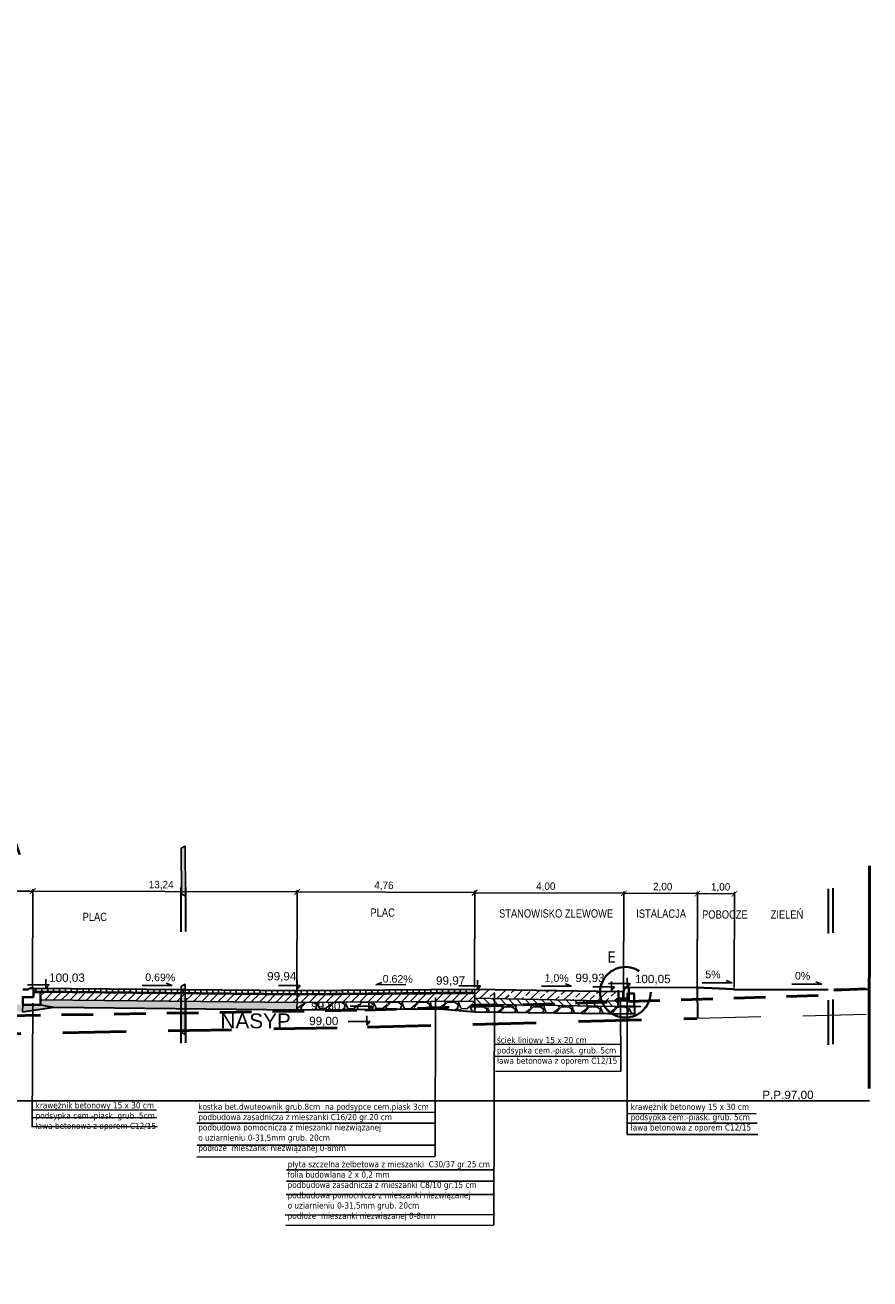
# Model space of a CAD drawing. Extents: x 8014 to 6635291, y -5609 to 5765892.
# Tile 133 of 158: x 6601991 to 6602014, y 5732695 to 5732728. Entities that reach past the tile are written whole.
import ezdxf
from ezdxf.enums import TextEntityAlignment as Align

# ---------------------------------------------------------------- set-up
doc = ezdxf.new("R2010")
doc.units = 0
doc.header["$PDSIZE"] = 0.75
doc.linetypes.add('ACAD_ISO03W100', pattern=[30, 12, -18])
doc.linetypes.add('DGN Style 2', pattern=[0.710087, 0.426052, -0.284035])
doc.layers.get('0').update_dxf_attribs({"linetype": 'CONTINUOUS'})
doc.layers.get('Defpoints').update_dxf_attribs({"linetype": 'CONTINUOUS'})
doc.layers.add('1', color=7, linetype='CONTINUOUS')
doc.layers.add('a_zieleń', color=80, linetype='CONTINUOUS')
doc.layers.add('LSEC_____233', color=7, linetype='CONTINUOUS', lineweight=5)
doc.styles.add('Arial', font='arial.ttf')
doc.styles.add('Style-SWISSLT_1250', font='SWISSLT_1250.shx')
doc.linetypes.add('ZIGZAG', pattern='A,0.00254,-5.08,[131,ltypeshp.shx,S=5.08,R=0,X=-5.08,Y=0],-10.16,[131,ltypeshp.shx,S=5.08,R=180,X=5.08,Y=0],-5.08', length=20.32254)
doc.dimstyles.new('KKK', dxfattribs={"dimscale": 0.5, "dimtxt": 0.4, "dimasz": 0.3, "dimexe": 0.1, "dimexo": 0.1, "dimgap": 0.1, "dimtad": 1, "dimtoh": 1, "dimtxsty": 'Standard', "dimblk": 'ARCHTICK', "dimcen": 2.5, "dimadec": 0, "dimazin": 0, "dimtfac": 1, "dimtix": 1, "dimtmove": 0, "dimatfit": 0, "dimldrblk": 'OBLIQUE', "dimfxl": 1, "dimarcsym": 0})
pattern_1 = [(228.01279, (6602010.10078, 5732783.77715), (-6.096, -6.858), [0.1025164, -10.149145]), (184.96974, (6602010.0322, 5732783.70095), (9.143999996, 0.762000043), [0.1759214, -17.4162147]), (132.510447, (6602009.85694, 5732783.68571), (7.620000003, -8.381999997), [0.1240445, -12.280417]), (267.27369, (6602009.55976, 5732783.49521), (0.762000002, 15.24), [0.1602014, -15.859931]), (292.833654, (6602009.55214, 5732783.33519), (-3.81, 9.144), [0.15709, -15.5519423]), (357.27369, (6602009.6131, 5732783.19041), (-15.24, 0.762000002), [0.1602014, -15.859931]), (37.69424, (6602009.77312, 5732783.18279), (-9.9059999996, -7.6200000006), [0.211858, -20.9739346]), (72.25533, (6602009.94076, 5732783.31233), (5.334000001, 16.7639999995), [0.200016, -19.801577]), (121.429566, (6602010.00172, 5732783.50283), (-6.096000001, 9.906), [0.160744, -15.9136637]), (175.23636, (6602009.9179, 5732783.63999), (8.382, -0.762), [0.183514, -8.992181]), (222.397438, (6602009.73502, 5732783.65523), (-9.144, -8.382), [0.2373234, -23.495032]), (138.814075, (6602010.31414, 5732783.48759), (-5.334, 4.572), [0.0810014, -8.01917]), (171.469234, (6602010.25318, 5732783.54093), (9.906, -1.523999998), [0.1541046, -15.2563917]), (225, (6602010.1008, 5732783.5638), (-1e-16, -0.762), [0.107763, -0.969868]), (203.19859, (6602010.04744, 5732783.65523), (3.81, 1.524), [0.0580324, -5.745187]), (291.80141, (6602009.9941, 5732783.63237), (-0.762, 2.286), [0.0820697, -4.021426]), (30.96376, (6602010.02458, 5732783.55617), (2.286, 1.524), [0.133296, -4.3098894]), (161.56505, (6602010.13888, 5732783.62475), (1.524, -0.762), [0.096386, -2.3132694]), (16.38954, (6602009.55214, 5732783.63237), (7.62, 2.286), [0.1350264, -13.367648]), (70.346176, (6602009.68168, 5732783.67047), (-3.048, -8.382), [0.1132797, -11.2146647]), (293.19859, (6602010.13888, 5732783.77715), (-1.524, 3.81), [0.116064, -5.687155]), (343.61046, (6602010.1846, 5732783.67047), (-7.62, 2.286), [0.1350264, -13.367648]), (339.44395, (6602009.55214, 5732783.15993), (-3.81, 1.524), [0.1302106, -6.38032]), (294.77514, (6602009.67406, 5732783.11421), (-3.810000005, 8.381999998), [0.1091016, -10.801078]), (66.80141, (6602010.1465, 5732783.01515), (1.524, 3.81), [0.116064, -5.687155]), (17.354025, (6602010.19222, 5732783.12183), (-9.906, -3.048), [0.127735, -12.645713]), (69.44395, (6602009.77312, 5732783.01515), (-1.524, -3.81), [0.065105, -6.4454256]), (101.30993, (6602010.10078, 5732783.01515), (-0.762, 3.048), [0.0388544, -3.8465985]), (165.96376, (6602010.09316, 5732783.05325), (2.286, -0.762), [0.15709, -2.9847164]), (186.009006, (6602009.94076, 5732783.09135), (7.62, 0.762), [0.14558, -14.4124095]), (303.69007, (6602010.02458, 5732783.4876), (-0.762, 1.524), [0.109897, -2.637533]), (353.157227, (6602010.08554, 5732783.39615), (12.954, -1.523999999), [0.191867, -18.9948027]), (60.9454, (6602010.27604, 5732783.37329), (-3.048, -5.334), [0.0784525, -7.7668177]), (90, (6602010.31414, 5732783.4419), (-0.762, 0.762), [0.04572, -0.71628]), (120.25644, (6602009.92552, 5732783.11421), (3.048, -5.334), [0.10586, -10.480182]), (48.01279, (6602009.87218, 5732783.20565), (6.096, 6.858), [0.205033, -10.0466287]), (0, (6602010.00934, 5732783.35805), (0.762, 0.762), [0.19812, -0.56388]), (325.304846, (6602010.20746, 5732783.35805), (7.620000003, -5.333999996), [0.120483, -11.927795]), (254.0546, (6602010.30652, 5732783.28947), (-0.762, -3.048), [0.110949, -5.436495]), (207.645975, (6602010.27604, 5732783.18279), (-14.478, -7.619999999), [0.1806435, -17.8837393]), (175.42608, (6602010.11602, 5732783.09897), (-9.906, 0.762), [0.191109, -18.919754])]

# ---------------------------------------------------------------- blocks, each defined once
blk = doc.blocks.new('_ArchTick')
at = {"color": 0, "linetype": 'ByBlock', "const_width": 0.15}
blk.add_lwpolyline([(-0.5, -0.5), (0.5, 0.5)], dxfattribs=at)
blk = doc.blocks.new('*D768')
at = {"color": 0, "lineweight": -2}
for p, q in [((6601986.219, 5732702.408), (6601986.227, 5732705.016)), ((6601991.212, 5732704.95), (6601986.227, 5732704.966)), ((6601991.204, 5732702.373), (6601991.212, 5732705))]:
    blk.add_line(p, q, dxfattribs=at)
at = {"layer": 'Defpoints', "color": 0, "linetype": 'ByBlock', "lineweight": -2}
for p in [(6601986.227, 5732704.966), (6601986.219, 5732702.358), (6601991.204, 5732702.323)]:
    blk.add_point(p, dxfattribs=at)
at = {"color": 0, "lineweight": -2, "xscale": 0.15, "yscale": 0.15, "zscale": 0.15}
for p, rotation in [((6601986.227, 5732704.966), 179.8192895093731), ((6601991.212, 5732704.95), 359.8192895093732)]:
    blk.add_blockref('_ArchTick', p, dxfattribs=dict(at, rotation=rotation))
at = {"color": 0, "linetype": 'ByBlock', "lineweight": 9, "insert": (6601988.601, 5732705.125), "char_height": 0.2, "attachment_point": 5, "rotation": 359.8193}
blk.add_mtext('5,00', dxfattribs=at)
blk = doc.blocks.new('_Oblique')
at = {"color": 0, "linetype": 'ByBlock', "lineweight": -2}
blk.add_line((-0.5, -0.5), (0.5, 0.5), dxfattribs=at)
blk = doc.blocks.new('*D769')
at = {"color": 0, "lineweight": -2}
for p, q in [((6601991.204, 5732702.373), (6601991.212, 5732705.003)), ((6601998.332, 5732704.93), (6601991.212, 5732704.953)), ((6601998.324, 5732702.271), (6601998.332, 5732704.98))]:
    blk.add_line(p, q, dxfattribs=at)
at = {"layer": 'Defpoints', "color": 0, "linetype": 'ByBlock', "lineweight": -2}
for p in [(6601991.212, 5732704.953), (6601991.204, 5732702.323), (6601998.323, 5732702.221)]:
    blk.add_point(p, dxfattribs=at)
at = {"color": 0, "lineweight": -2, "xscale": 0.15, "yscale": 0.15, "zscale": 0.15}
for p, rotation in [((6601991.212, 5732704.953), 179.8192895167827), ((6601998.332, 5732704.93), 359.8192895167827)]:
    blk.add_blockref('_ArchTick', p, dxfattribs=dict(at, rotation=rotation))
at = {"color": 0, "linetype": 'ByBlock', "lineweight": 9, "insert": (6601994.67, 5732705.108), "char_height": 0.2, "attachment_point": 5, "rotation": 359.8193}
blk.add_mtext('13,24', dxfattribs=at)
blk = doc.blocks.new('*D770')
at = {"color": 0, "lineweight": -2}
for p, q in [((6601998.324, 5732702.271), (6601998.332, 5732704.978)), ((6602003.114, 5732704.913), (6601998.332, 5732704.928)), ((6602003.106, 5732702.359), (6602003.114, 5732704.963))]:
    blk.add_line(p, q, dxfattribs=at)
at = {"layer": 'Defpoints', "color": 0, "linetype": 'ByBlock', "lineweight": -2}
for p in [(6601998.332, 5732704.928), (6601998.323, 5732702.221), (6602003.106, 5732702.309)]:
    blk.add_point(p, dxfattribs=at)
at = {"color": 0, "lineweight": -2, "xscale": 0.15, "yscale": 0.15, "zscale": 0.15}
for p, rotation in [((6601998.332, 5732704.928), 179.819289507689), ((6602003.114, 5732704.913), 359.819289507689)]:
    blk.add_blockref('_ArchTick', p, dxfattribs=dict(at, rotation=rotation))
at = {"color": 0, "linetype": 'ByBlock', "lineweight": 9, "insert": (6602000.668, 5732705.087), "char_height": 0.2, "attachment_point": 5, "rotation": 359.8193}
blk.add_mtext('4,76', dxfattribs=at)
blk = doc.blocks.new('*D771')
at = {"color": 0, "lineweight": -2}
for p, q in [((6602003.106, 5732702.359), (6602003.114, 5732704.955)), ((6602003.114, 5732704.905), (6602007.134, 5732704.892)), ((6602007.125, 5732702.254), (6602007.134, 5732704.942))]:
    blk.add_line(p, q, dxfattribs=at)
at = {"layer": 'Defpoints', "color": 0, "linetype": 'ByBlock', "lineweight": -2}
for p in [(6602007.134, 5732704.892), (6602003.106, 5732702.309), (6602007.125, 5732702.204)]:
    blk.add_point(p, dxfattribs=at)
at = {"color": 0, "lineweight": -2, "xscale": 0.15, "yscale": 0.15, "zscale": 0.15}
for p, rotation in [((6602003.114, 5732704.905), 179.8192895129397), ((6602007.134, 5732704.892), 359.8192895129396)]:
    blk.add_blockref('_ArchTick', p, dxfattribs=dict(at, rotation=rotation))
at = {"color": 0, "linetype": 'ByBlock', "lineweight": 9, "insert": (6602005.028, 5732705.065), "char_height": 0.2, "attachment_point": 5, "rotation": 359.8193}
blk.add_mtext('4,00', dxfattribs=at)
blk = doc.blocks.new('*D772')
at = {"color": 0, "lineweight": -2}
for p, q in [((6602007.125, 5732702.254), (6602007.134, 5732704.942)), ((6602009.114, 5732704.886), (6602007.134, 5732704.892)), ((6602009.106, 5732702.253), (6602009.115, 5732704.936))]:
    blk.add_line(p, q, dxfattribs=at)
at = {"layer": 'Defpoints', "color": 0, "linetype": 'ByBlock', "lineweight": -2}
for p in [(6602007.134, 5732704.892), (6602007.125, 5732702.204), (6602009.106, 5732702.203)]:
    blk.add_point(p, dxfattribs=at)
at = {"color": 0, "lineweight": -2, "xscale": 0.15, "yscale": 0.15, "zscale": 0.15}
for p, rotation in [((6602007.134, 5732704.892), 179.8192895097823), ((6602009.114, 5732704.886), 359.8192895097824)]:
    blk.add_blockref('_ArchTick', p, dxfattribs=dict(at, rotation=rotation))
at = {"color": 0, "linetype": 'ByBlock', "lineweight": 9, "insert": (6602008.177, 5732705.055), "char_height": 0.2, "attachment_point": 5, "rotation": 359.8193}
blk.add_mtext('2,00', dxfattribs=at)
blk = doc.blocks.new('*U684')
at = {"layer": 'LSEC_____233', "color": 7, "linetype": 'Continuous', "lineweight": -3}
for p, q in [((0.238, -0.019), (0.142, 0.019)), ((-0.238, -0.019), (0.238, -0.019))]:
    blk.add_line(p, q, dxfattribs=at)
blk = doc.blocks.new('*U685')
at = {"layer": 'LSEC_____233', "color": 7, "linetype": 'Continuous', "lineweight": -3}
for p, q in [((0.238, -0.019), (0.142, 0.019)), ((-0.238, -0.019), (0.238, -0.019))]:
    blk.add_line(p, q, dxfattribs=at)
blk = doc.blocks.new('*U688')
at = {"layer": 'LSEC_____233', "color": 7, "linetype": 'Continuous', "lineweight": -3}
for p, q in [((0.238, -0.019), (0.142, 0.019)), ((-0.238, -0.019), (0.238, -0.019))]:
    blk.add_line(p, q, dxfattribs=at)
blk = doc.blocks.new('*U703')
at = {"layer": 'LSEC_____233', "color": 7, "linetype": 'Continuous', "lineweight": -3}
for p, q in [((0.238, -0.019), (0.142, 0.019)), ((-0.238, -0.019), (0.238, -0.019))]:
    blk.add_line(p, q, dxfattribs=at)
blk = doc.blocks.new('A$C511C2857')
h = blk.add_hatch()
h.set_pattern_fill('ANSI31', color=256, scale=0.5)
h.set_pattern_definition([(45, (-4121.0912, -3291.1054), (-1.122532, 1.122532), [])])
h.paths.add_polyline_path([(-13, -2), (-15, 0), (-15, -20), (0, -20), (0, 0), (-2, -2), (-2, -18), (-13, -18)])
for p, q in [((-13, -18), (-13, -2)), ((-2, -18), (-13, -18)), ((-2, -2), (-2, -18))]:
    blk.add_line(p, q)
blk.add_lwpolyline([(-15, 0), (0, 0), (0, -20), (-15, -20)], close=True)
at = {"flags": 128}
for points in [[(-13, -2), (-15, 0)], [(-2, -2), (0, 0)]]:
    blk.add_lwpolyline(points, dxfattribs=at)
blk = doc.blocks.new('*D780')
at = {"color": 0, "lineweight": -2}
for p, q in [((6602009.104, 5732702.399), (6602009.112, 5732704.934)), ((6602010.114, 5732704.88), (6602009.112, 5732704.884)), ((6602010.106, 5732702.354), (6602010.114, 5732704.93))]:
    blk.add_line(p, q, dxfattribs=at)
at = {"layer": 'Defpoints', "color": 0, "linetype": 'ByBlock', "lineweight": -2}
for p in [(6602009.112, 5732704.884), (6602009.104, 5732702.349), (6602010.106, 5732702.304)]:
    blk.add_point(p, dxfattribs=at)
at = {"color": 0, "lineweight": -2, "xscale": 0.15, "yscale": 0.15, "zscale": 0.15}
for p, rotation in [((6602009.112, 5732704.884), 179.8192895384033), ((6602010.114, 5732704.88), 359.8192895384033)]:
    blk.add_blockref('_ArchTick', p, dxfattribs=dict(at, rotation=rotation))
at = {"color": 0, "linetype": 'ByBlock', "lineweight": 9, "insert": (6602009.737, 5732705.048), "char_height": 0.2, "attachment_point": 5, "rotation": 359.8193}
blk.add_mtext('1,00', dxfattribs=at)
blk = doc.blocks.new('*U710')
at = {"layer": 'LSEC_____233', "color": 7, "linetype": 'Continuous', "lineweight": -3}
for p, q in [((0.238, -0.019), (0.142, 0.019)), ((-0.238, -0.019), (0.238, -0.019))]:
    blk.add_line(p, q, dxfattribs=at)

msp = doc.modelspace()

# ---------------------------------------------------------------- hatches: boundary and pattern name
at = {"lineweight": -3, "true_color": 0xffffff}
h = msp.add_hatch(color=7, dxfattribs=at)
h.dxf.hatch_style = 1
h.paths.add_polyline_path([(6601995.209, 5732706.111), (6601995.319, 5732706.165), (6601995.322, 5732704.812), (6601995.214, 5732704.875)])
h = msp.add_hatch(color=7, dxfattribs=at)
h.dxf.hatch_style = 1
h.paths.add_polyline_path([(6601995.205, 5732702.385), (6601995.315, 5732702.439), (6601995.319, 5732701.086), (6601995.21, 5732701.148)])
at = {"lineweight": -3}
h = msp.add_hatch(dxfattribs=at)
h.set_pattern_fill('ANSI31', color=256, scale=0.05, angle=45)
h.set_pattern_definition([(90, (6602009.55214, 5732783.01515), (-0.15875, 0), [])])
h.paths.add_polyline_path([(6601972.142, 5732702.108), (6601981.254, 5732702.338), (6601981.246, 5732702.27), (6601972.166, 5732702.032)])
h.paths.add_polyline_path([(6601991.231, 5732702.339), (6601998.326, 5732702.275), (6601998.328, 5732702.18), (6601991.232, 5732702.255)])
h.paths.add_polyline_path([(6601998.326, 5732702.275), (6602003.115, 5732702.309), (6602003.114, 5732702.225), (6601998.328, 5732702.18)])
h.paths.add_polyline_path([(6601967.172, 5732702.198), (6601972.034, 5732702.124), (6601972.035, 5732702.036), (6601967.169, 5732702.115)])
h = msp.add_hatch(dxfattribs=at)
h.set_pattern_fill('ANSI31', color=256, scale=0.05)
h.set_pattern_definition([(45, (6601903.61679, 5732729.04226), (-0.1122532, 0.1122532), [])])
h.paths.add_polyline_path([(6601998.328, 5732701.95), (6601998.329, 5732701.978), (6601998.328, 5732702.154), (6601991.421, 5732702.228), (6601991.42, 5732702.184), (6601991.427, 5732702.023), (6601998.327, 5732701.95)])
h.paths.add_polyline_path([(6602003.115, 5732702.079), (6602003.114, 5732702.124), (6602003.115, 5732702.193), (6601998.328, 5732702.154), (6601998.328, 5732701.95), (6601998.371, 5732701.95), (6601998.471, 5732701.951), (6602003.115, 5732701.988)])
h = msp.add_hatch(dxfattribs=at)
h.set_pattern_fill('ANSI33', color=256, scale=0.05, angle=358.1963)
h.set_pattern_definition([(43.1963, (6601926.06517, 5732731.50433), (-0.2173288, 0.2314616), []), (43.1963, (6601926.28957, 5732731.49726), (-0.2173288, 0.2314616), [0.15875, -0.079375])])
h.paths.add_polyline_path([(6602006.974, 5732702.124), (6602006.974, 5732702.161), (6602006.975, 5732702.244), (6602006.866, 5732702.244), (6602003.115, 5732702.309), (6602003.114, 5732702.063), (6602006.975, 5732701.989), (6602006.975, 5732702.073)])
h = msp.add_hatch(dxfattribs=at)
h.set_pattern_fill('GRAVEL', color=256, scale=0.03)
h.set_pattern_definition(pattern_1)
h.paths.add_polyline_path([(6601980.783, 5732701.82), (6601981.06, 5732701.881), (6601981.063, 5732702.021), (6601972.211, 5732701.8), (6601972.213, 5732701.714), (6601972.214, 5732701.675), (6601972.217, 5732701.606), (6601980.684, 5732701.805)])
h.paths.add_polyline_path([(6601980.684, 5732701.805), (6601981.542, 5732701.697), (6601981.542, 5732701.885), (6601981.06, 5732701.881)])
h.paths.add_polyline_path([(6601990.94, 5732701.692), (6601990.938, 5732701.794), (6601990.941, 5732701.887), (6601986.232, 5732701.955), (6601981.542, 5732701.885), (6601981.542, 5732701.697), (6601986.23, 5732701.731), (6601990.899, 5732701.702)])
h.paths.add_polyline_path([(6601991.782, 5732701.819), (6601990.937, 5732701.698), (6601990.941, 5732701.887), (6601991.424, 5732701.882)])
h.paths.add_polyline_path([(6601998.326, 5732701.768), (6601998.324, 5732701.826), (6601998.328, 5732701.95), (6601991.427, 5732702.023), (6601991.424, 5732701.882), (6601991.603, 5732701.843), (6601991.782, 5732701.819), (6601998.326, 5732701.75)])
h.paths.add_polyline_path([(6601971.889, 5732701.667), (6601971.89, 5732701.717), (6601971.89, 5732701.807), (6601967.208, 5732701.886), (6601967.21, 5732701.798), (6601966.884, 5732701.798), (6601966.883, 5732701.675), (6601971.894, 5732701.608)])
h = msp.add_hatch(dxfattribs=at)
h.set_pattern_fill('GRAVEL', color=256, scale=0.03)
h.set_pattern_definition([(228.01279, (6601904.165427, 5732729.80426), (-6.096, -6.858), [0.1025164, -10.149145]), (184.96974, (6601904.096847, 5732729.72806), (9.143999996, 0.762000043), [0.1759214, -17.4162147]), (132.510447, (6601903.921587, 5732729.71282), (7.620000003, -8.381999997), [0.1240445, -12.280417]), (267.27369, (6601903.624407, 5732729.52232), (0.762000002, 15.24), [0.1602014, -15.859931]), (292.833654, (6601903.616787, 5732729.3623), (-3.81, 9.144), [0.15709, -15.5519423]), (357.27369, (6601903.677747, 5732729.21752), (-15.24, 0.762000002), [0.1602014, -15.859931]), (37.69424, (6601903.837767, 5732729.2099), (-9.9059999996, -7.6200000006), [0.211858, -20.9739346]), (72.255328, (6601904.005407, 5732729.33944), (5.3340000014, 16.7639999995), [0.200016, -19.801577]), (121.429566, (6601904.066367, 5732729.52994), (-6.096000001, 9.906), [0.160744, -15.9136637]), (175.23636, (6601903.98255, 5732729.6671), (8.382, -0.762), [0.183514, -8.992181]), (222.397438, (6601903.799667, 5732729.68234), (-9.1439999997, -8.3820000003), [0.2373234, -23.4950318]), (138.814075, (6601904.37879, 5732729.5147), (-5.334, 4.572), [0.0810014, -8.01917]), (171.469234, (6601904.317827, 5732729.56804), (9.906, -1.523999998), [0.1541046, -15.2563917]), (225, (6601904.16543, 5732729.5909), (-1e-16, -0.762), [0.107763, -0.969868]), (203.19859, (6601904.11209, 5732729.68234), (3.81, 1.524), [0.0580324, -5.7451867]), (291.80141, (6601904.05875, 5732729.65948), (-0.762, 2.286), [0.0820697, -4.021426]), (30.96376, (6601904.08923, 5732729.58328), (2.286, 1.524), [0.133296, -4.3098894]), (161.56505, (6601904.20353, 5732729.65186), (1.524, -0.762), [0.096386, -2.3132694]), (16.38954, (6601903.616787, 5732729.65948), (7.62, 2.286), [0.1350264, -13.367648]), (70.346176, (6601903.746327, 5732729.69758), (-3.048, -8.382), [0.1132797, -11.2146647]), (293.19859, (6601904.20353, 5732729.80426), (-1.524, 3.81), [0.116064, -5.687155]), (343.61046, (6601904.249247, 5732729.69758), (-7.62, 2.286), [0.1350264, -13.367648]), (339.44395, (6601903.61679, 5732729.18704), (-3.81, 1.524), [0.1302106, -6.3803203]), (294.77514, (6601903.738707, 5732729.14132), (-3.810000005, 8.381999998), [0.1091016, -10.801078]), (66.80141, (6601904.21115, 5732729.04226), (1.524, 3.81), [0.116064, -5.687155]), (17.354025, (6601904.256867, 5732729.14894), (-9.906, -3.048), [0.127735, -12.645713]), (69.44395, (6601903.83777, 5732729.04226), (-1.524, -3.81), [0.0651053, -6.4454256]), (101.30993, (6601904.16543, 5732729.04226), (-0.762, 3.048), [0.0388544, -3.8465985]), (165.96376, (6601904.1578, 5732729.08036), (2.286, -0.762), [0.15709, -2.9847164]), (186.009006, (6601904.005407, 5732729.11846), (7.62, 0.762), [0.14558, -14.4124095]), (303.69007, (6601904.08923, 5732729.5147), (-0.762, 1.524), [0.109897, -2.637533]), (353.157227, (6601904.150187, 5732729.42326), (12.954, -1.523999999), [0.191867, -18.9948027]), (60.9454, (6601904.34069, 5732729.4004), (-3.048, -5.334), [0.0784525, -7.7668177]), (90, (6601904.3788, 5732729.469), (-0.762, 0.762), [0.04572, -0.71628]), (120.25644, (6601903.990167, 5732729.14132), (3.048, -5.334), [0.10586, -10.480182]), (48.01279, (6601903.936827, 5732729.23276), (6.096, 6.858), [0.205033, -10.0466287]), (0, (6601904.074, 5732729.38516), (0.762, 0.762), [0.19812, -0.56388]), (325.304846, (6601904.272107, 5732729.38516), (7.620000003, -5.333999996), [0.120483, -11.927795]), (254.0546, (6601904.37117, 5732729.31658), (-0.762, -3.048), [0.1109487, -5.436495]), (207.645975, (6601904.340687, 5732729.2099), (-14.478000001, -7.619999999), [0.1806435, -17.8837393]), (175.42608, (6601904.180667, 5732729.12608), (-9.906, 0.762), [0.191109, -18.919754])])
h.paths.add_polyline_path([(6602003.117, 5732701.698), (6602003.116, 5732701.906), (6602003.115, 5732701.988), (6601998.328, 5732701.95), (6601998.324, 5732701.826), (6601998.326, 5732701.768), (6601998.326, 5732701.75), (6602002.173, 5732701.776)])
h = msp.add_hatch(dxfattribs=at)
h.set_pattern_fill('ANSI31', color=256, scale=0.05, angle=88.1963)
h.set_pattern_definition([(133.1963, (6601926.06517, 5732731.50433), (-0.11573078, -0.10866438), [])])
h.paths.add_polyline_path([(6602006.972, 5732701.86), (6602006.976, 5732701.897), (6602006.974, 5732701.919), (6602006.974, 5732701.991), (6602003.112, 5732702.064), (6602003.113, 5732701.907), (6602006.534, 5732701.85), (6602006.894, 5732701.847)])
h = msp.add_hatch(dxfattribs=at)
h.set_pattern_fill('GRAVEL', color=256, scale=0.03)
h.set_pattern_definition(pattern_1)
h.paths.add_polyline_path([(6602007.415, 5732701.754), (6602007.415, 5732701.798), (6602007.412, 5732701.844), (6602006.974, 5732701.843), (6602003.113, 5732701.907), (6602003.117, 5732701.698), (6602007.414, 5732701.641), (6602007.415, 5732701.696)])
at = {"layer": 'a_zieleń', "transparency": 33554687}
h = msp.add_hatch(dxfattribs=at)
h.set_pattern_fill('ANSI31', color=256, scale=2, angle=0.5416)
h.set_pattern_definition([(45.54155787, (6600987.53512, 5732094.77134), (-0.1784396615, 0.175097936), [])])
edge = h.paths.add_edge_path()
edge.add_line((6601184.523, 5731785.715), (6601184.767, 5731785.473))
edge.add_line((6601184.767, 5731785.473), (6601208.79, 5731802.27))
edge.add_line((6601208.79, 5731802.27), (6601211.05, 5731814.48))
edge.add_line((6601211.05, 5731814.48), (6601142.151, 5731813.823))
edge.add_arc((6601143.698, 5731819.102), 5.501, 253.6603, 270.5475)
edge.add_line((6601143.751, 5731813.601), (6601191.034, 5731814.053))
edge.add_arc((6601191.122, 5731812.113), 1.942, 359.8374, 92.594, ccw=False)
edge.add_line((6601193.063, 5731812.108), (6601193.074, 5731811.004))
edge.add_line((6601193.074, 5731811.004), (6601197.383, 5731811.045))
edge.add_line((6601197.383, 5731811.045), (6601197.425, 5731806.621))
edge.add_line((6601197.425, 5731806.621), (6601199.732, 5731806.642))
edge.add_line((6601199.732, 5731806.642), (6601199.803, 5731799.171))
edge.add_line((6601199.803, 5731799.171), (6601197.516, 5731797.165))
edge.add_line((6601197.516, 5731797.165), (6601194.216, 5731797.133))
edge.add_line((6601194.216, 5731797.133), (6601194.251, 5731793.47))
edge.add_arc((6601191.538, 5731793.658), 2.72, 281.0894, 356.0358, ccw=False)
edge.add_line((6601192.061, 5731790.989), (6601185.152, 5731786.156))
edge.add_arc((71774552.687, -87417922.681), 113685689.918, 124.97904394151, 124.97904432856)
h.paths.add_polyline_path([(6601204.906, 5731809.178), (6601202.577, 5731808.579), (6601203.741, 5731808.879)], flags=16)

# ---------------------------------------------------------------- linework, layer by layer
at = {"linetype": 'ACAD_ISO03W100', "lineweight": 50, "ltscale": 0.5}
msp.add_line((6602013.743, 5732705.631), (6602013.74, 5732698.429), dxfattribs=at)
at = {"linetype": 'ACAD_ISO03W100', "lineweight": 30, "ltscale": 0.1}
for p, q in [((6601995.198, 5732705.049), (6601995.198, 5732699.481)), ((6601995.325, 5732705.066), (6601995.325, 5732699.498)), ((6602012.633, 5732705.009), (6602012.633, 5732699.441)), ((6602012.761, 5732705.026), (6602012.761, 5732699.458))]:
    msp.add_line(p, q, dxfattribs=at)
at = {"lineweight": -3}
for p, q in [((6601991.566, 5732702.574), (6601991.566, 5732702.325)), ((6601998.328, 5732702.559), (6601998.328, 5732702.31)), ((6602003.187, 5732702.55), (6602003.187, 5732702.301)), ((6602007.303, 5732702.464), (6602006.718, 5732702.464)), ((6602006.797, 5732702.519), (6602006.797, 5732702.269)), ((6602007.217, 5732702.613), (6602007.217, 5732702.364)), ((6602007.217, 5732702.364), (6602007.303, 5732702.464)), ((6601991.651, 5732702.425), (6601991.067, 5732702.425)), ((6601991.566, 5732702.325), (6601991.651, 5732702.425)), ((6601998.414, 5732702.409), (6601997.829, 5732702.409)), ((6601998.328, 5732702.31), (6601998.414, 5732702.409)), ((6602003.273, 5732702.4), (6602002.688, 5732702.4)), ((6602003.187, 5732702.301), (6602003.273, 5732702.4)), ((6602006.882, 5732702.369), (6602006.298, 5732702.369)), ((6602006.797, 5732702.269), (6602006.882, 5732702.369)), ((6602006.975, 5732702.283), (6602006.975, 5732701.809)), ((6602007.124, 5732702.372), (6602007.124, 5732701.99)), ((6602000.347, 5732701.846), (6601999.763, 5732701.846)), ((6602000.262, 5732701.996), (6602000.262, 5732701.746)), ((6602000.262, 5732701.746), (6602000.347, 5732701.846)), ((6602007.586, 5732701.844), (6602006.906, 5732701.844)), ((6602000.293, 5732701.441), (6601999.709, 5732701.441)), ((6602000.208, 5732701.591), (6602000.208, 5732701.342)), ((6602000.208, 5732701.342), (6602000.293, 5732701.441)), ((6601960.688, 5732699.289), (6602013.751, 5732699.3))]:
    msp.add_line(p, q, dxfattribs=at)
at = {"lineweight": 40}
for p, q in [((6601991.085, 5732702.299), (6601990.94, 5732702.299)), ((6601991.23, 5732702.097), (6601990.942, 5732702.097)), ((6601991.128, 5732702.339), (6601991.085, 5732702.299)), ((6601991.23, 5732702.339), (6601991.128, 5732702.339)), ((6601991.23, 5732702.097), (6601991.23, 5732702.339))]:
    msp.add_line(p, q, dxfattribs=at)
at = {"lineweight": 30}
for p, q in [((6601991.23, 5732702.339), (6601998.329, 5732702.275)), ((6601998.329, 5732702.275), (6602003.117, 5732702.31)), ((6602003.115, 5732702.309), (6602006.975, 5732702.244)), ((6602007.267, 5732702.355), (6602009.091, 5732702.358)), ((6602009.102, 5732702.354), (6602009.11, 5732701.524)), ((6601990.937, 5732701.698), (6601991.782, 5732701.819)), ((6601991.782, 5732701.819), (6601998.322, 5732701.749)), ((6601998.322, 5732701.749), (6602002.169, 5732701.779)), ((6602002.169, 5732701.779), (6602003.117, 5732701.698)), ((6602007.414, 5732701.846), (6602007.414, 5732701.641)), ((6602003.117, 5732701.698), (6602007.414, 5732701.641))]:
    msp.add_line(p, q, dxfattribs=at)
at = {"linetype": 'DGN Style 2', "lineweight": 50, "ltscale": 2}
for p, q in [((6602000.155, 5732701.746), (6602012.6, 5732702.146)), ((6602012.784, 5732702.285), (6602013.746, 5732702.325)), ((6601972.106, 5732701.3), (6602000.155, 5732701.746))]:
    msp.add_line(p, q, dxfattribs=at)
for p, q in [((6602003.651, 5732702.188), (6602003.627, 5732695.961)), ((6602007.222, 5732702.209), (6602007.218, 5732698.397)), ((6601991.209, 5732701.931), (6601991.191, 5732698.603)), ((6602002.062, 5732702.085), (6602002.053, 5732697.81)), ((6602007.041, 5732702.003), (6602007.047, 5732700.1)), ((6602007.044, 5732700.82), (6602003.656, 5732700.827)), ((6602007.059, 5732700.498), (6602003.668, 5732700.499)), ((6602007.047, 5732700.1), (6602003.675, 5732700.094)), ((6601994.548, 5732699.049), (6601991.189, 5732699.057)), ((6601994.548, 5732698.845), (6601991.185, 5732698.848)), ((6602002.044, 5732698.989), (6601995.666, 5732698.994)), ((6602010.698, 5732698.95), (6602007.215, 5732698.958)), ((6601994.558, 5732698.602), (6601991.189, 5732698.607)), ((6602002.044, 5732698.695), (6601995.626, 5732698.695)), ((6602010.717, 5732698.696), (6602007.212, 5732698.7)), ((6602010.743, 5732698.388), (6602007.215, 5732698.394)), ((6602002.055, 5732698.109), (6601995.636, 5732698.107)), ((6602002.053, 5732697.796), (6601995.626, 5732697.784)), ((6602003.618, 5732697.439), (6601998.049, 5732697.444)), ((6602003.618, 5732697.133), (6601998.049, 5732697.133)), ((6602003.629, 5732696.773), (6601998.036, 5732696.771)), ((6602003.627, 5732696.233), (6601998.01, 5732696.22)), ((6602003.618, 5732695.944), (6601998.03, 5732695.952))]:
    msp.add_line(p, q)
at = {"linetype": 'ZIGZAG', "lineweight": 40, "ltscale": 0.05}
for p, q in [((6602009.1, 5732702.353), (6602010.106, 5732702.304)), ((6602010.091, 5732702.288), (6602012.633, 5732702.303)), ((6602012.795, 5732702.303), (6602013.735, 5732702.307))]:
    msp.add_line(p, q, dxfattribs=at)
at = {"linetype": 'DGN Style 2', "lineweight": 50, "ltscale": 4}
for p, q in [((6602000.228, 5732701.282), (6602009.096, 5732701.521)), ((6601972.143, 5732700.779), (6602000.228, 5732701.282))]:
    msp.add_line(p, q, dxfattribs=at)
at = {"linetype": 'DGN Style 2', "lineweight": 20, "ltscale": 4}
msp.add_line((6602009.113, 5732701.529), (6602013.743, 5732701.635), dxfattribs=at)
at = {"color": 7, "lineweight": -3, "true_color": 0xffffff}
for points in [[(6601995.209, 5732706.111), (6601995.319, 5732706.165), (6601995.322, 5732704.812), (6601995.214, 5732704.875)], [(6601995.205, 5732702.385), (6601995.315, 5732702.439), (6601995.319, 5732701.086), (6601995.21, 5732701.148)]]:
    msp.add_lwpolyline(points, close=True, dxfattribs=at)
at = {"lineweight": 40}
for points in [[(6601991.23, 5732702.097), (6601991.231, 5732702.226), (6601991.423, 5732702.226), (6601991.424, 5732701.882), (6601990.941, 5732701.887), (6601990.942, 5732702.097)], [(6602007.124, 5732702.245), (6602007.16, 5732702.355), (6602007.265, 5732702.356), (6602007.264, 5732702.057), (6602007.125, 5732702.057)], [(6602006.975, 5732702.044), (6602007.125, 5732702.044), (6602007.124, 5732702.005), (6602006.975, 5732702.005)], [(6602007.125, 5732702.057), (6602007.125, 5732702.057), (6602007.264, 5732702.057), (6602007.265, 5732702.005), (6602007.125, 5732702.005)]]:
    msp.add_lwpolyline(points, close=True, dxfattribs=at)
at = {"lineweight": -3}
for points in [[(6601991.231, 5732702.339), (6601998.326, 5732702.275), (6601998.328, 5732702.18), (6601991.232, 5732702.255)], [(6601998.328, 5732701.95), (6601998.329, 5732701.978), (6601998.328, 5732702.154), (6601991.421, 5732702.228), (6601991.42, 5732702.184), (6601991.42, 5732702.184), (6601991.427, 5732702.023), (6601998.327, 5732701.95)], [(6601998.326, 5732702.275), (6602003.115, 5732702.309), (6602003.114, 5732702.225), (6601998.328, 5732702.18)], [(6602003.115, 5732702.079), (6602003.114, 5732702.124), (6602003.115, 5732702.193), (6601998.328, 5732702.154), (6601998.328, 5732701.95), (6601998.371, 5732701.95), (6601998.471, 5732701.951), (6602003.115, 5732701.988)], [(6602006.974, 5732702.124), (6602006.974, 5732702.161), (6602006.975, 5732702.244), (6602006.866, 5732702.244), (6602003.115, 5732702.309), (6602003.114, 5732702.063), (6602006.975, 5732701.989), (6602006.975, 5732702.073)], [(6601991.782, 5732701.819), (6601990.937, 5732701.698), (6601990.941, 5732701.887), (6601991.424, 5732701.882), (6601991.782, 5732701.819), (6601991.782, 5732701.819), (6601991.782, 5732701.819), (6601991.782, 5732701.819)], [(6601998.326, 5732701.768), (6601998.324, 5732701.826), (6601998.328, 5732701.95), (6601991.427, 5732702.023), (6601991.424, 5732701.882), (6601991.603, 5732701.843), (6601991.782, 5732701.819), (6601998.326, 5732701.75)], [(6602003.117, 5732701.698), (6602003.116, 5732701.906), (6602003.115, 5732701.988), (6601998.328, 5732701.95), (6601998.324, 5732701.826), (6601998.326, 5732701.768), (6601998.326, 5732701.75), (6602002.173, 5732701.776)], [(6602007.415, 5732701.754), (6602007.415, 5732701.798), (6602007.412, 5732701.844), (6602006.974, 5732701.843), (6602003.113, 5732701.907), (6602003.117, 5732701.698), (6602007.414, 5732701.641), (6602007.415, 5732701.696)]]:
    msp.add_lwpolyline(points, close=True, dxfattribs=at)
at = {"linetype": 'ACAD_ISO03W100', "lineweight": 35, "ltscale": 0.3}
msp.add_circle((6602007.173, 5732702.226), 0.681, dxfattribs=at)
at = {"layer": '1', "lineweight": 40}
msp.add_lwpolyline([(6602007.412, 5732701.844), (6602006.974, 5732701.844), (6602006.974, 5732701.844), (6602006.975, 5732702.005), (6602006.975, 5732702.005), (6602007.263, 5732702.005), (6602007.264, 5732702.19), (6602007.413, 5732702.19)], close=True, dxfattribs=at)

# ---------------------------------------------------------------- block references
at = {"linetype": 'Continuous'}
for name, p, xscale, yscale, zscale, rotation in [('*U684', (6601994.563, 5732702.439), 1.701137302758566, 1.701137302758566, 1.701137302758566, 359.9882846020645), ('*U685', (6602000.852, 5732702.462), -1.701137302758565, 1.701137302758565, 1.701137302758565, 0.525861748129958), ('*U703', (6602005.318, 5732702.419), 1.701137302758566, 1.701137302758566, 1.701137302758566, 359.9882846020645), ('*U710', (6602009.646, 5732702.514), 1.701137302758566, 1.701137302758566, 1.701137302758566, 359.9882846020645), ('*U688', (6602012.062, 5732702.478), 1.701137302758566, 1.701137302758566, 1.701137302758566, 359.9882846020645)]:
    msp.add_blockref(name, p, dxfattribs=dict(at, xscale=xscale, yscale=yscale, zscale=zscale, rotation=rotation))
at = {"lineweight": 40, "xscale": 0.01, "yscale": 0.01, "zscale": 0.01}
msp.add_blockref('A$C511C2857', (6602007.125, 5732702.244), dxfattribs=at)

# ---------------------------------------------------------------- texts
at = {"lineweight": -3, "insert": (6601984.499, 5732706.543), "char_height": 0.613, "width": 22.20657, "attachment_point": 1}
msp.add_mtext('{\\fTahoma|b0|i0|c238|p34;PRZEKRÓJ NR A-A}', dxfattribs=at)
at = {"lineweight": -3, "insert": (6602006.69, 5732703.327), "char_height": 0.3, "width": 22.20657, "attachment_point": 1, "rotation": 359.7889}
msp.add_mtext('{\\fTahoma|b0|i0|c238|p34;E}', dxfattribs=at)
at = {"char_height": 0.2, "attachment_point": 1}
for s, insert, width in [('{\\fTahoma|b0|i0|c238|p34;\\H0.8333x;ściek liniowy 15 x 20 cm\\Ppodsypka cem.-piask. grub. 5cm\\Pława betonowa z oporem C12/15}', (6602003.713, 5732701.02), 8.75545), ('{\\fTahoma|b0|i0|c238|p34;\\H0.8333x;krawężnik betonowy 15 x 30 cm\\Ppodsypka cem.-piask. grub. 5cm\\Pława betonowa z oporem C12/15}', (6601991.288, 5732699.262), 8.75545), ('{\\fTahoma|b0|i0|c238|p34;\\H0.8333x;kostka bet.dwuteownik grub.8cm  na podsypce cem.piask 3cm\\Ppodbudowa zasadnicza z mieszanki C16/20 gr.20 cm\\Ppodbudowa pomocnicza z mieszanki niezwiązanej \\Po uziarnieniu 0-31,5mm grub. 20cm\\Ppodłoże  mieszanki niezwiązanej 0-8mm}', (6601995.67, 5732699.224), 20.01693), ('{\\fTahoma|b0|i0|c238|p34;\\H0.8333x;krawężnik betonowy 15 x 30 cm\\Ppodsypka cem.-piask. grub. 5cm\\Pława betonowa z oporem C12/15}', (6602007.314, 5732699.222), 8.75545), ('{\\fTahoma|b0|i0|c238|p34;\\H0.8333x;płyta szczelna żelbetowa z mieszanki  C30/37 gr.25 cm\\Pfolia budowlana 2 x 0,2 mm\\Ppodbudowa zasadnicza z mieszanki C8/10 gr.15 cm\\Ppodbudowa pomocnicza z mieszanki niezwiązanej \\Po uziarnieniu 0-31,5mm grub. 20cm\\Ppodłoże  mieszanki niezwiązanej 0-8mm}', (6601998.075, 5732697.675), 20.01693)]:
    msp.add_mtext(s, dxfattribs=dict(at, insert=insert, width=width))
at = {"layer": 'LSEC_____233', "color": 7, "linetype": 'Continuous', "lineweight": -3, "style": 'Arial', "width": 0.8}
for s, p in [('PLAC', (6602000.306, 5732704.373)), ('STANOWISKO ZLEWOWE', (6602003.769, 5732704.349)), ('ISTALACJA', (6602007.464, 5732704.344)), ('ZIELEŃ', (6602011.085, 5732704.321)), ('PLAC', (6601992.553, 5732704.257)), ('POBOCZE', (6602009.238, 5732704.321))]:
    msp.add_text(s, height=0.225, dxfattribs=at).set_placement(p, align=Align.MIDDLE_LEFT)
at = {"layer": 'LSEC_____233', "color": 7, "linetype": 'Continuous', "lineweight": -3, "style": 'Style-SWISSLT_1250'}
for s, p in [('99,94', (6601997.523, 5732702.659)), ('100,03', (6601991.652, 5732702.619)), ('99,97', (6602002.072, 5732702.541)), ('99,93', (6602005.826, 5732702.614)), ('100,05', (6602007.429, 5732702.584)), ('99,50', (6601998.71, 5732701.857)), ('99,00', (6601998.656, 5732701.452)), ('P.P.97,00', (6602010.86, 5732699.46))]:
    msp.add_text(s, height=0.225, dxfattribs=at).set_placement(p, align=Align.MIDDLE_LEFT)
for s, p in [('5%%%', (6602009.324, 5732702.707)), ('0%%%', (6602011.74, 5732702.671)), ('0,69%%%', (6601994.241, 5732702.632)), ('0.62%%%', (6602000.636, 5732702.59)), ('1,0%%%', (6602004.996, 5732702.612))]:
    msp.add_text(s, height=0.2041, rotation=359.1575, dxfattribs=at).set_placement(p, align=Align.MIDDLE_LEFT)
at = {"layer": 'LSEC_____233', "color": 7, "linetype": 'Continuous', "lineweight": 30, "style": 'Style-SWISSLT_1250'}
msp.add_text('NASYP', height=0.4, dxfattribs=at).set_placement((6601996.266, 5732701.454), align=Align.MIDDLE_LEFT)

# ---------------------------------------------------------------- dimensions: what is measured, and where the dimension line sits
at = {"lineweight": 9}
for base, p1, p2, text, picture, middle in [((6601986.227, 5732704.966), (6601991.204, 5732702.323), (6601986.219, 5732702.358), '5,00', '*D768', (6601988.6, 5732704.958)), ((6601991.212, 5732704.953), (6601998.323, 5732702.221), (6601991.204, 5732702.323), '13,24', '*D769', (6601994.669, 5732704.942)), ((6601998.332, 5732704.928), (6602003.106, 5732702.309), (6601998.323, 5732702.221), '4,76', '*D770', (6602000.667, 5732704.92)), ((6602007.134, 5732704.892), (6602003.106, 5732702.309), (6602007.125, 5732702.204), '4,00', '*D771', (6602005.027, 5732704.899)), ((6602007.134, 5732704.892), (6602009.106, 5732702.203), (6602007.125, 5732702.204), '2,00', '*D772', (6602008.177, 5732704.889)), ((6602009.112, 5732704.884), (6602010.106, 5732702.304), (6602009.104, 5732702.349), '1,00', '*D780', (6602009.737, 5732704.882))]:
    dim = msp.add_linear_dim(base=base, p1=p1, p2=p2, angle=359.8193, text=text, dimstyle='KKK', dxfattribs=at)
    dim.commit()
    dim.dimension.update_dxf_attribs({"geometry": picture, "text_midpoint": middle, "dimtype": 160})

doc.saveas('drawing.dxf')
